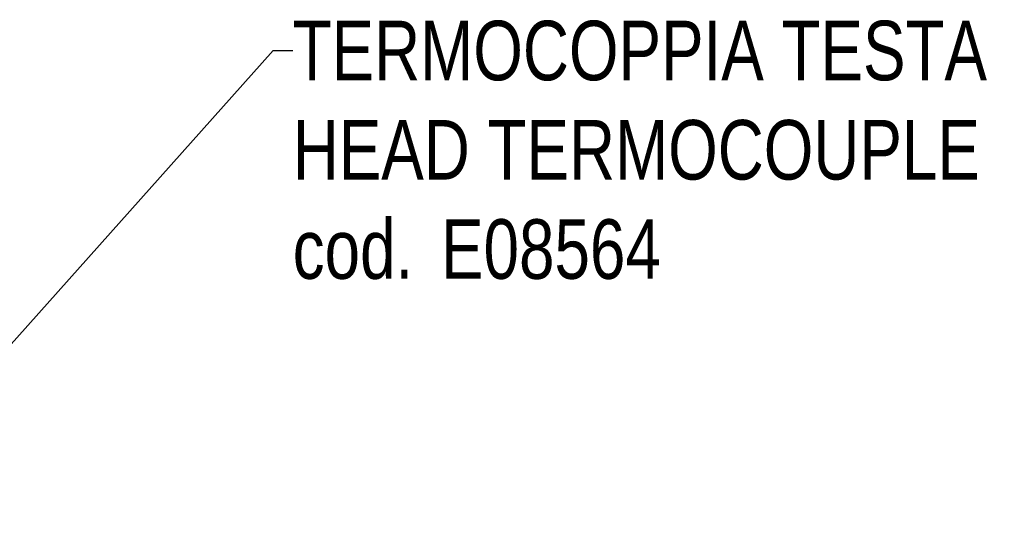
# Model space of a CAD drawing. Extents: x 0 to 1189, y 0 to 841.
# Tile 50 of 76: x 339 to 405, y 154 to 188. Entities that reach past the tile are written whole.
import ezdxf

# ---------------------------------------------------------------- set-up
doc = ezdxf.new("R2010")
doc.units = 0
doc.header["$LTSCALE"] = 65.395
doc.layers.get('0').update_dxf_attribs({"linetype": 'CONTINUOUS'})
doc.layers.add('mg_3_BL8', color=7, linetype='CONTINUOUS')
doc.styles.get("Standard").update_dxf_attribs({"font": 'txt', "width": 0.8})
doc.dimstyles.get("Standard").update_dxf_attribs({"dimtxt": 3, "dimasz": 3, "dimexe": 2, "dimexo": 0, "dimtad": 1, "dimtxsty": 'STANDARD', "dimblk": '_ARROW_FILLED', "dimblk1": '_ARROW_FILLED', "dimblk2": '_ARROW_FILLED', "dimcen": 0.09, "dimazin": 3, "dimtol": 1, "dimtp": 0.01, "dimtm": 0.01, "dimtfac": 1, "dimtofl": 0, "dimtmove": 0, "dimatfit": 3, "dimtolj": 1})

# ---------------------------------------------------------------- blocks, each defined once
blk = doc.blocks.new('_ARROW_FILLED')
at = {"color": 0, "linetype": 'BYBLOCK'}
blk.add_solid([(0, 0), (-1, 0.167), (-1, -0.167)], dxfattribs=at)
blk = doc.blocks.new('MG_3_BL8', base_point=(356.453, 141.465))
at = {"layer": 'mg_3_BL8', "color": 7, "linetype": 'CONTINUOUS', "insert": (357.596, 188.221), "char_height": 4, "width": 82.42857, "attachment_point": 1}
blk.add_mtext('TERMOCOPPIA TESTA\\PHEAD TERMOCOUPLE\\Pcod. {\\Ftxt.shx;\\W0.190476;\\H4.000000; }E08564', dxfattribs=at)
at = {"layer": 'mg_3_BL8', "color": 7, "linetype": 'CONTINUOUS'}
blk.add_leader([(316.199, 141.301), (356.296, 186.221), (357.596, 186.221)], dimstyle='STANDARD', override={"dimtad": 0}, dxfattribs=at)

msp = doc.modelspace()

# ---------------------------------------------------------------- block references
at = {"layer": 'mg_3_BL8'}
msp.add_blockref('MG_3_BL8', (356.453, 141.465), dxfattribs=at)

doc.saveas('drawing.dxf')
